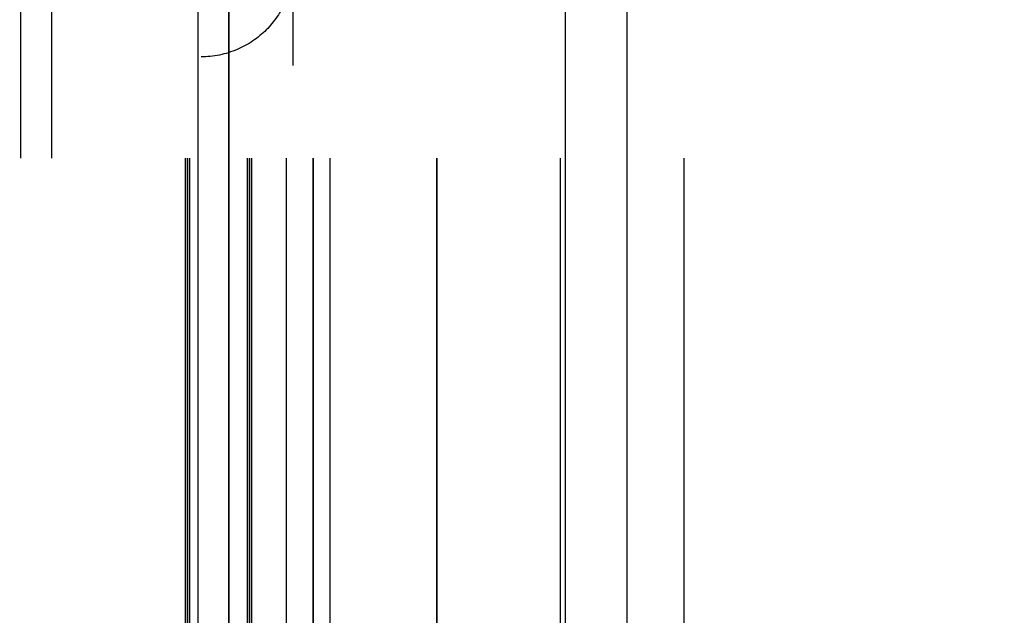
# Model space of a CAD drawing. Header units: millimetres. Extents: x -1690 to 192, y -898 to 54.
# Tile 127 of 256: x -1601 to -1580, y -72 to -59. Entities that reach past the tile are written whole.
import ezdxf

# ---------------------------------------------------------------- set-up
doc = ezdxf.new("R2010")
doc.units = ezdxf.units.MM
doc.header["$MEASUREMENT"] = 0
doc.layers.add('OVIDIO 186x93x72h', color=7, linetype='Continuous')

msp = doc.modelspace()

# ---------------------------------------------------------------- linework, layer by layer
at = {"layer": 'OVIDIO 186x93x72h', "extrusion": (-0.045678, 0.114881, 0.992329)}
for points in [[(1527.092, -508.775), (1527.092, -401.919)], [(1527.092, -401.919), (1527.092, -508.775)], [(1526.635, -401.919), (1526.635, -508.775)], [(1526.635, -508.775), (1526.635, -401.919)], [(1512.382, -494.811), (1512.382, -440.407)], [(1512.153, -495.028), (1512.153, -439.837)]]:
    msp.add_lwpolyline(points, dxfattribs=at)
at = {"layer": 'OVIDIO 186x93x72h'}
for points in [[(-1601.168, -61.765), (-1601.168, -40.527)], [(-1600.498, -40.527), (-1600.498, -61.765)], [(-1597.322, -47.265), (-1597.322, -110.514)], [(-1596.652, -110.514), (-1596.652, -47.265)], [(-1596.652, -47.265), (-1596.652, -110.514)], [(-1589.352, -48.193), (-1589.352, -422.092)], [(-1588.01, -48.193), (-1588.01, -422.092)], [(-1597.591, -96.765), (-1597.591, -61.765)], [(-1597.546, -96.765), (-1597.546, -61.765)], [(-1597.501, -61.765), (-1597.501, -96.765)], [(-1597.501, -96.765), (-1597.501, -61.765)], [(-1596.249, -61.765), (-1596.249, -96.765)], [(-1596.204, -96.765), (-1596.204, -61.765)], [(-1596.16, -61.765), (-1596.16, -96.765)], [(-1596.16, -96.765), (-1596.16, -61.765)], [(-1595.396, -96.765), (-1595.396, -61.765)], [(-1594.818, -96.765), (-1594.818, -61.765)], [(-1594.818, -61.765), (-1594.818, -96.765)], [(-1594.447, -96.765), (-1594.447, -61.765)], [(-1592.135, -61.765), (-1592.135, -96.765)], [(-1592.135, -96.765), (-1592.135, -61.765)], [(-1589.451, -75.975), (-1589.451, -61.765)], [(-1586.768, -75.975), (-1586.768, -61.765)]]:
    msp.add_lwpolyline(points, dxfattribs=at)
at = {"layer": 'OVIDIO 186x93x72h', "extrusion": (1, 0, 0)}
for points in [[(-40.527, 681.085), (-61.765, 681.085)], [(-47.265, 679.61), (-110.514, 679.61)], [(-110.514, 679.61), (-47.265, 679.61)]]:
    msp.add_lwpolyline(points, dxfattribs=at)
at = {"layer": 'OVIDIO 186x93x72h', "extrusion": (1, -2.56846e-05, -8.30777e-08)}
for points in [[(-41.812, 678.497), (-59.803, 678.439)], [(-59.808, 680.026), (-41.812, 680.084)], [(-59.803, 678.439), (-41.812, 678.497)], [(-41.812, 680.084), (-59.808, 680.026)], [(-94.802, 678.083), (-63.802, 678.183)], [(-63.802, 678.183), (-94.802, 678.083)], [(-94.8, 677.374), (-63.8, 677.474)], [(-63.797, 676.766), (-94.797, 676.665)], [(-94.797, 676.665), (-63.797, 676.766)]]:
    msp.add_lwpolyline(points, dxfattribs=at)
at = {"layer": 'OVIDIO 186x93x72h', "extrusion": (0, -1.53093e-05, 1)}
msp.add_lwpolyline([(-1595.263, -41.761), (-1595.263, -59.754)], dxfattribs=at)
at = {"layer": 'OVIDIO 186x93x72h', "extrusion": (-0.276089, -0.12261, 0.953279)}
for points in [[(-601.788, -1231.29), (-601.788, -1203.744)], [(-601.693, -1231.29), (-601.693, -1204.263)]]:
    msp.add_lwpolyline(points, dxfattribs=at)
at = {"layer": 'OVIDIO 186x93x72h', "extrusion": (0.894427, 0, -0.447214)}
for points in [[(-58.759, -66.138), (-58.166, -66.925), (-57.597, -67.732), (-57.051, -68.556), (-56.53, -69.396), (-56.034, -70.251), (-55.565, -71.12), (-55.122, -72.003), (-54.706, -72.896)], [(-54.706, -72.896), (-55.122, -72.003), (-55.565, -71.12), (-56.034, -70.251), (-56.53, -69.396), (-57.051, -68.556), (-57.597, -67.732), (-58.166, -66.925), (-58.759, -66.138)], [(-58.759, -66.138), (-58.166, -66.925), (-57.597, -67.732), (-57.051, -68.556), (-56.53, -69.396), (-56.034, -70.251), (-55.565, -71.12), (-55.122, -72.003), (-54.706, -72.896)], [(-72.765, -81.283), (-72.52, -81.286), (-72.274, -81.294), (-72.026, -81.308), (-71.776, -81.327), (-71.525, -81.353), (-71.272, -81.385), (-71.018, -81.422), (-70.763, -81.467), (-70.507, -81.517), (-70.251, -81.574), (-69.995, -81.637), (-69.738, -81.708), (-69.481, -81.784), (-69.225, -81.868), (-68.97, -81.958), (-68.716, -82.055), (-68.462, -82.159), (-68.211, -82.27), (-67.96, -82.387), (-67.712, -82.512), (-67.467, -82.643), (-67.223, -82.781), (-66.983, -82.925), (-66.745, -83.076), (-66.511, -83.233), (-66.281, -83.397), (-66.054, -83.567), (-65.831, -83.743), (-65.613, -83.925), (-65.399, -84.113), (-65.19, -84.306), (-64.986, -84.505), (-64.788, -84.709), (-64.594, -84.918), (-64.407, -85.131), (-64.225, -85.35), (-64.049, -85.572), (-63.879, -85.799), (-63.715, -86.029), (-63.558, -86.264), (-63.407, -86.501), (-63.262, -86.742), (-63.125, -86.985), (-62.993, -87.231), (-62.869, -87.479), (-62.752, -87.729), (-62.641, -87.981), (-62.537, -88.234), (-62.44, -88.488), (-62.35, -88.744), (-62.266, -89), (-62.189, -89.256), (-62.119, -89.513), (-62.056, -89.769), (-61.999, -90.026), (-61.948, -90.281), (-61.904, -90.536), (-61.866, -90.79), (-61.835, -91.043), (-61.809, -91.295), (-61.789, -91.544), (-61.776, -91.793), (-61.767, -92.039), (-61.765, -92.283)], [(-61.765, -92.283), (-61.767, -92.039), (-61.776, -91.793), (-61.789, -91.544), (-61.809, -91.295), (-61.835, -91.043), (-61.866, -90.79), (-61.904, -90.536), (-61.948, -90.281), (-61.999, -90.026), (-62.056, -89.769), (-62.119, -89.513), (-62.189, -89.256), (-62.266, -89), (-62.35, -88.744), (-62.44, -88.488), (-62.537, -88.234), (-62.641, -87.981), (-62.752, -87.729), (-62.869, -87.479), (-62.993, -87.231), (-63.125, -86.985), (-63.262, -86.742), (-63.407, -86.501), (-63.558, -86.264), (-63.715, -86.029), (-63.879, -85.799), (-64.049, -85.572), (-64.225, -85.35), (-64.407, -85.131), (-64.594, -84.918), (-64.788, -84.709), (-64.986, -84.505), (-65.19, -84.306), (-65.399, -84.113), (-65.613, -83.925), (-65.831, -83.743), (-66.054, -83.567), (-66.281, -83.397), (-66.511, -83.233), (-66.745, -83.076), (-66.983, -82.925), (-67.223, -82.781), (-67.467, -82.643), (-67.712, -82.512), (-67.96, -82.387), (-68.211, -82.27), (-68.462, -82.159), (-68.716, -82.055), (-68.97, -81.958), (-69.225, -81.868), (-69.481, -81.784), (-69.738, -81.708), (-69.995, -81.637), (-70.251, -81.574), (-70.507, -81.517), (-70.763, -81.467), (-71.018, -81.422), (-71.272, -81.385), (-71.525, -81.353), (-71.776, -81.327), (-72.026, -81.308), (-72.274, -81.294), (-72.52, -81.286), (-72.765, -81.283)], [(-61.765, -92.283), (-61.768, -92.018), (-61.777, -91.753), (-61.793, -91.487), (-61.816, -91.22), (-61.845, -90.953), (-61.881, -90.686), (-61.924, -90.419), (-61.973, -90.153), (-62.029, -89.887), (-62.091, -89.622), (-62.16, -89.358), (-62.236, -89.096), (-62.319, -88.836), (-62.408, -88.577), (-62.503, -88.321), (-62.605, -88.067), (-62.713, -87.816), (-62.827, -87.567), (-62.947, -87.322), (-63.073, -87.08), (-63.205, -86.842), (-63.342, -86.607), (-63.485, -86.377), (-63.633, -86.15), (-63.786, -85.928), (-63.944, -85.71), (-64.107, -85.497), (-64.275, -85.288), (-64.447, -85.085), (-64.623, -84.886), (-64.803, -84.693), (-64.986, -84.505), (-65.175, -84.321), (-65.368, -84.141), (-65.566, -83.965), (-65.77, -83.793), (-65.978, -83.626), (-66.192, -83.463), (-66.409, -83.305), (-66.632, -83.151), (-66.858, -83.003), (-67.089, -82.86), (-67.324, -82.723), (-67.562, -82.591), (-67.804, -82.465), (-68.049, -82.345), (-68.298, -82.231), (-68.549, -82.123), (-68.803, -82.021), (-69.059, -81.926), (-69.318, -81.837), (-69.578, -81.755), (-69.84, -81.679), (-70.104, -81.61), (-70.369, -81.547), (-70.634, -81.491), (-70.901, -81.442), (-71.168, -81.399), (-71.435, -81.364), (-71.702, -81.334), (-71.968, -81.312), (-72.235, -81.296), (-72.5, -81.286), (-72.765, -81.283)], [(-72.765, -81.283), (-72.52, -81.286), (-72.274, -81.294), (-72.026, -81.308), (-71.776, -81.327), (-71.525, -81.353), (-71.272, -81.385), (-71.018, -81.422), (-70.763, -81.467), (-70.507, -81.517), (-70.251, -81.574), (-69.995, -81.637), (-69.738, -81.708), (-69.481, -81.784), (-69.225, -81.868), (-68.97, -81.958), (-68.716, -82.055), (-68.462, -82.159), (-68.211, -82.27), (-67.96, -82.387), (-67.712, -82.512), (-67.467, -82.643), (-67.223, -82.781), (-66.983, -82.925), (-66.745, -83.076), (-66.511, -83.233), (-66.281, -83.397), (-66.054, -83.567), (-65.831, -83.743), (-65.613, -83.925), (-65.399, -84.113), (-65.19, -84.306), (-64.986, -84.505), (-64.788, -84.709), (-64.594, -84.918), (-64.407, -85.131), (-64.225, -85.35), (-64.049, -85.572), (-63.879, -85.799), (-63.715, -86.029), (-63.558, -86.264), (-63.407, -86.501), (-63.262, -86.742), (-63.125, -86.985), (-62.993, -87.231), (-62.869, -87.479), (-62.752, -87.729), (-62.641, -87.981), (-62.537, -88.234), (-62.44, -88.488), (-62.35, -88.744), (-62.266, -89), (-62.189, -89.256), (-62.119, -89.513), (-62.056, -89.769), (-61.999, -90.026), (-61.948, -90.281), (-61.904, -90.536), (-61.866, -90.79), (-61.835, -91.043), (-61.809, -91.295), (-61.789, -91.544), (-61.776, -91.793), (-61.767, -92.039), (-61.765, -92.283)], [(-61.765, -92.283), (-61.767, -92.039), (-61.776, -91.793), (-61.789, -91.544), (-61.809, -91.295), (-61.835, -91.043), (-61.866, -90.79), (-61.904, -90.536), (-61.948, -90.281), (-61.999, -90.026), (-62.056, -89.769), (-62.119, -89.513), (-62.189, -89.256), (-62.266, -89), (-62.35, -88.744), (-62.44, -88.488), (-62.537, -88.234), (-62.641, -87.981), (-62.752, -87.729), (-62.869, -87.479), (-62.993, -87.231), (-63.125, -86.985), (-63.262, -86.742), (-63.407, -86.501), (-63.558, -86.264), (-63.715, -86.029), (-63.879, -85.799), (-64.049, -85.572), (-64.225, -85.35), (-64.407, -85.131), (-64.594, -84.918), (-64.788, -84.709), (-64.986, -84.505), (-65.19, -84.306), (-65.399, -84.113), (-65.613, -83.925), (-65.831, -83.743), (-66.054, -83.567), (-66.281, -83.397), (-66.511, -83.233), (-66.745, -83.076), (-66.983, -82.925), (-67.223, -82.781), (-67.467, -82.643), (-67.712, -82.512), (-67.96, -82.387), (-68.211, -82.27), (-68.462, -82.159), (-68.716, -82.055), (-68.97, -81.958), (-69.225, -81.868), (-69.481, -81.784), (-69.738, -81.708), (-69.995, -81.637), (-70.251, -81.574), (-70.507, -81.517), (-70.763, -81.467), (-71.018, -81.422), (-71.272, -81.385), (-71.525, -81.353), (-71.776, -81.327), (-72.026, -81.308), (-72.274, -81.294), (-72.52, -81.286), (-72.765, -81.283)]]:
    msp.add_lwpolyline(points, dxfattribs=at)
at = {"layer": 'OVIDIO 186x93x72h', "extrusion": (-0.326394, -0.003049, 0.945229)}
for points in [[(44.858, -1286.903), (44.902, -1286.904), (44.947, -1286.906), (44.992, -1286.909), (45.037, -1286.913), (45.083, -1286.918), (45.129, -1286.925), (45.175, -1286.933), (45.221, -1286.942), (45.268, -1286.952), (45.314, -1286.963), (45.361, -1286.976), (45.407, -1286.99), (45.454, -1287.005), (45.5, -1287.022), (45.546, -1287.039), (45.593, -1287.059), (45.638, -1287.079), (45.684, -1287.101), (45.729, -1287.124), (45.774, -1287.148), (45.818, -1287.174), (45.862, -1287.201), (45.906, -1287.229), (45.949, -1287.258), (45.991, -1287.289), (46.033, -1287.321), (46.074, -1287.354), (46.114, -1287.388), (46.153, -1287.424), (46.192, -1287.46), (46.229, -1287.498), (46.266, -1287.536), (46.302, -1287.576), (46.336, -1287.617), (46.37, -1287.658), (46.403, -1287.7), (46.434, -1287.743), (46.465, -1287.787), (46.494, -1287.832), (46.522, -1287.877), (46.549, -1287.923), (46.575, -1287.97), (46.6, -1288.017), (46.623, -1288.064), (46.645, -1288.112), (46.666, -1288.161), (46.686, -1288.209), (46.704, -1288.258), (46.721, -1288.307), (46.737, -1288.357), (46.752, -1288.406), (46.765, -1288.455), (46.778, -1288.505), (46.789, -1288.554), (46.799, -1288.604), (46.807, -1288.653), (46.815, -1288.702), (46.821, -1288.751), (46.826, -1288.8), (46.831, -1288.848), (46.834, -1288.896), (46.836, -1288.944), (46.837, -1288.991), (46.837, -1289.038)], [(46.837, -1289.038), (46.837, -1288.991), (46.836, -1288.944), (46.834, -1288.896), (46.831, -1288.848), (46.826, -1288.8), (46.821, -1288.751), (46.815, -1288.702), (46.807, -1288.653), (46.799, -1288.604), (46.789, -1288.554), (46.778, -1288.505), (46.765, -1288.455), (46.752, -1288.406), (46.737, -1288.357), (46.721, -1288.307), (46.704, -1288.258), (46.686, -1288.209), (46.666, -1288.161), (46.645, -1288.112), (46.623, -1288.064), (46.6, -1288.017), (46.575, -1287.97), (46.549, -1287.923), (46.522, -1287.877), (46.494, -1287.832), (46.465, -1287.787), (46.434, -1287.743), (46.403, -1287.7), (46.37, -1287.658), (46.336, -1287.617), (46.302, -1287.576), (46.266, -1287.536), (46.229, -1287.498), (46.192, -1287.46), (46.153, -1287.424), (46.114, -1287.388), (46.074, -1287.354), (46.033, -1287.321), (45.991, -1287.289), (45.949, -1287.258), (45.906, -1287.229), (45.862, -1287.201), (45.818, -1287.174), (45.774, -1287.148), (45.729, -1287.124), (45.684, -1287.101), (45.638, -1287.079), (45.593, -1287.059), (45.546, -1287.039), (45.5, -1287.022), (45.454, -1287.005), (45.407, -1286.99), (45.361, -1286.976), (45.314, -1286.963), (45.268, -1286.952), (45.221, -1286.942), (45.175, -1286.933), (45.129, -1286.925), (45.083, -1286.918), (45.037, -1286.913), (44.992, -1286.909), (44.947, -1286.906), (44.902, -1286.904), (44.858, -1286.903)], [(46.842, -1288.52), (46.842, -1288.473), (46.841, -1288.426), (46.839, -1288.378), (46.836, -1288.33), (46.832, -1288.282), (46.826, -1288.233), (46.82, -1288.184), (46.812, -1288.135), (46.804, -1288.086), (46.794, -1288.036), (46.783, -1287.987), (46.77, -1287.938), (46.757, -1287.888), (46.742, -1287.839), (46.726, -1287.789), (46.709, -1287.74), (46.691, -1287.691), (46.671, -1287.643), (46.65, -1287.594), (46.628, -1287.546), (46.605, -1287.499), (46.58, -1287.452), (46.554, -1287.405), (46.527, -1287.359), (46.499, -1287.314), (46.47, -1287.269), (46.439, -1287.226), (46.408, -1287.182), (46.375, -1287.14), (46.341, -1287.099), (46.307, -1287.058), (46.271, -1287.019), (46.234, -1286.98), (46.197, -1286.942), (46.158, -1286.906), (46.119, -1286.871), (46.079, -1286.836), (46.038, -1286.803), (45.996, -1286.771), (45.954, -1286.741), (45.911, -1286.711), (45.868, -1286.683), (45.824, -1286.656), (45.779, -1286.63), (45.734, -1286.606), (45.689, -1286.583), (45.643, -1286.561), (45.598, -1286.541), (45.552, -1286.522), (45.505, -1286.504), (45.459, -1286.487), (45.412, -1286.472), (45.366, -1286.458), (45.319, -1286.445), (45.273, -1286.434), (45.227, -1286.424), (45.18, -1286.415), (45.134, -1286.407), (45.088, -1286.401), (45.043, -1286.395), (44.997, -1286.391), (44.952, -1286.388), (44.907, -1286.386), (44.863, -1286.385)], [(44.863, -1286.385), (44.907, -1286.386), (44.952, -1286.388), (44.997, -1286.391), (45.043, -1286.395), (45.088, -1286.401), (45.134, -1286.407), (45.18, -1286.415), (45.227, -1286.424), (45.273, -1286.434), (45.319, -1286.445), (45.366, -1286.458), (45.412, -1286.472), (45.459, -1286.487), (45.505, -1286.504), (45.552, -1286.522), (45.598, -1286.541), (45.643, -1286.561), (45.689, -1286.583), (45.734, -1286.606), (45.779, -1286.63), (45.824, -1286.656), (45.868, -1286.683), (45.911, -1286.711), (45.954, -1286.741), (45.996, -1286.771), (46.038, -1286.803), (46.079, -1286.836), (46.119, -1286.871), (46.158, -1286.906), (46.197, -1286.942), (46.234, -1286.98), (46.271, -1287.019), (46.307, -1287.058), (46.341, -1287.099), (46.375, -1287.14), (46.408, -1287.182), (46.439, -1287.226), (46.47, -1287.269), (46.499, -1287.314), (46.527, -1287.359), (46.554, -1287.405), (46.58, -1287.452), (46.605, -1287.499), (46.628, -1287.546), (46.65, -1287.594), (46.671, -1287.643), (46.691, -1287.691), (46.709, -1287.74), (46.726, -1287.789), (46.742, -1287.839), (46.757, -1287.888), (46.77, -1287.938), (46.783, -1287.987), (46.794, -1288.036), (46.804, -1288.086), (46.812, -1288.135), (46.82, -1288.184), (46.826, -1288.233), (46.832, -1288.282), (46.836, -1288.33), (46.839, -1288.378), (46.841, -1288.426), (46.842, -1288.473), (46.842, -1288.52)], [(48.807, -1292.028), (48.763, -1292.027), (48.718, -1292.026), (48.673, -1292.023), (48.628, -1292.019), (48.582, -1292.013), (48.536, -1292.007), (48.49, -1292), (48.444, -1291.991), (48.397, -1291.982), (48.351, -1291.971), (48.304, -1291.959), (48.258, -1291.946), (48.211, -1291.931), (48.165, -1291.916), (48.119, -1291.899), (48.072, -1291.881), (48.027, -1291.861), (47.981, -1291.841), (47.936, -1291.819), (47.891, -1291.796), (47.846, -1291.772), (47.802, -1291.746), (47.759, -1291.719), (47.716, -1291.692), (47.674, -1291.663), (47.632, -1291.632), (47.591, -1291.601), (47.551, -1291.569), (47.512, -1291.535), (47.473, -1291.501), (47.436, -1291.465), (47.399, -1291.429), (47.363, -1291.391), (47.328, -1291.353), (47.295, -1291.314), (47.262, -1291.274), (47.23, -1291.233), (47.2, -1291.191), (47.17, -1291.149), (47.142, -1291.106), (47.115, -1291.063), (47.089, -1291.019), (47.065, -1290.974), (47.041, -1290.929), (47.019, -1290.884), (46.998, -1290.838), (46.979, -1290.792), (46.96, -1290.746), (46.943, -1290.7), (46.927, -1290.653), (46.912, -1290.606), (46.899, -1290.56), (46.887, -1290.513), (46.876, -1290.466), (46.866, -1290.419), (46.857, -1290.373), (46.849, -1290.326), (46.843, -1290.28), (46.838, -1290.234), (46.833, -1290.188), (46.83, -1290.143), (46.828, -1290.098), (46.827, -1290.053), (46.827, -1290.009)], [(46.827, -1290.009), (46.827, -1290.053), (46.828, -1290.098), (46.83, -1290.143), (46.833, -1290.188), (46.838, -1290.234), (46.843, -1290.28), (46.849, -1290.326), (46.857, -1290.373), (46.866, -1290.419), (46.876, -1290.466), (46.887, -1290.513), (46.899, -1290.56), (46.912, -1290.606), (46.927, -1290.653), (46.943, -1290.7), (46.96, -1290.746), (46.979, -1290.792), (46.998, -1290.838), (47.019, -1290.884), (47.041, -1290.929), (47.065, -1290.974), (47.089, -1291.019), (47.115, -1291.063), (47.142, -1291.106), (47.17, -1291.149), (47.2, -1291.191), (47.23, -1291.233), (47.262, -1291.274), (47.295, -1291.314), (47.328, -1291.353), (47.363, -1291.391), (47.399, -1291.429), (47.436, -1291.465), (47.473, -1291.501), (47.512, -1291.535), (47.551, -1291.569), (47.591, -1291.601), (47.632, -1291.632), (47.674, -1291.663), (47.716, -1291.692), (47.759, -1291.719), (47.802, -1291.746), (47.846, -1291.772), (47.891, -1291.796), (47.936, -1291.819), (47.981, -1291.841), (48.027, -1291.861), (48.072, -1291.881), (48.119, -1291.899), (48.165, -1291.916), (48.211, -1291.931), (48.258, -1291.946), (48.304, -1291.959), (48.351, -1291.971), (48.397, -1291.982), (48.444, -1291.991), (48.49, -1292), (48.536, -1292.007), (48.582, -1292.013), (48.628, -1292.019), (48.673, -1292.023), (48.718, -1292.026), (48.763, -1292.027), (48.807, -1292.028)], [(46.827, -1290.009), (46.827, -1290.059), (46.829, -1290.109), (46.831, -1290.159), (46.835, -1290.209), (46.84, -1290.259), (46.847, -1290.309), (46.855, -1290.359), (46.864, -1290.409), (46.874, -1290.458), (46.885, -1290.507), (46.898, -1290.556), (46.912, -1290.604), (46.927, -1290.652), (46.943, -1290.699), (46.96, -1290.746), (46.979, -1290.792), (46.998, -1290.838), (47.019, -1290.883), (47.04, -1290.927), (47.063, -1290.971), (47.087, -1291.014), (47.111, -1291.056), (47.136, -1291.097), (47.163, -1291.137), (47.19, -1291.177), (47.218, -1291.216), (47.246, -1291.253), (47.275, -1291.29), (47.305, -1291.326), (47.336, -1291.361), (47.367, -1291.395), (47.399, -1291.429), (47.431, -1291.461), (47.465, -1291.493), (47.499, -1291.524), (47.535, -1291.555), (47.571, -1291.585), (47.608, -1291.614), (47.646, -1291.643), (47.685, -1291.671), (47.725, -1291.698), (47.766, -1291.724), (47.808, -1291.749), (47.85, -1291.774), (47.893, -1291.797), (47.937, -1291.82), (47.982, -1291.841), (48.027, -1291.861), (48.073, -1291.881), (48.119, -1291.899), (48.166, -1291.916), (48.214, -1291.932), (48.262, -1291.947), (48.31, -1291.96), (48.359, -1291.973), (48.408, -1291.984), (48.457, -1291.994), (48.507, -1292.003), (48.557, -1292.01), (48.607, -1292.016), (48.657, -1292.021), (48.707, -1292.025), (48.757, -1292.027), (48.807, -1292.028)], [(46.827, -1290.009), (46.827, -1290.053), (46.828, -1290.098), (46.83, -1290.143), (46.833, -1290.188), (46.838, -1290.234), (46.843, -1290.28), (46.849, -1290.326), (46.857, -1290.373), (46.866, -1290.419), (46.876, -1290.466), (46.887, -1290.513), (46.899, -1290.56), (46.912, -1290.606), (46.927, -1290.653), (46.943, -1290.7), (46.96, -1290.746), (46.979, -1290.792), (46.998, -1290.838), (47.019, -1290.884), (47.041, -1290.929), (47.065, -1290.974), (47.089, -1291.019), (47.115, -1291.063), (47.142, -1291.106), (47.17, -1291.149), (47.2, -1291.191), (47.23, -1291.233), (47.262, -1291.274), (47.295, -1291.314), (47.328, -1291.353), (47.363, -1291.391), (47.399, -1291.429), (47.436, -1291.465), (47.473, -1291.501), (47.512, -1291.535), (47.551, -1291.569), (47.591, -1291.601), (47.632, -1291.632), (47.674, -1291.663), (47.716, -1291.692), (47.759, -1291.719), (47.802, -1291.746), (47.846, -1291.772), (47.891, -1291.796), (47.936, -1291.819), (47.981, -1291.841), (48.027, -1291.861), (48.072, -1291.881), (48.119, -1291.899), (48.165, -1291.916), (48.211, -1291.931), (48.258, -1291.946), (48.304, -1291.959), (48.351, -1291.971), (48.397, -1291.982), (48.444, -1291.991), (48.49, -1292), (48.536, -1292.007), (48.582, -1292.013), (48.628, -1292.019), (48.673, -1292.023), (48.718, -1292.026), (48.763, -1292.027), (48.807, -1292.028)], [(48.807, -1292.028), (48.763, -1292.027), (48.718, -1292.026), (48.673, -1292.023), (48.628, -1292.019), (48.582, -1292.013), (48.536, -1292.007), (48.49, -1292), (48.444, -1291.991), (48.397, -1291.982), (48.351, -1291.971), (48.304, -1291.959), (48.258, -1291.946), (48.211, -1291.931), (48.165, -1291.916), (48.119, -1291.899), (48.072, -1291.881), (48.027, -1291.861), (47.981, -1291.841), (47.936, -1291.819), (47.891, -1291.796), (47.846, -1291.772), (47.802, -1291.746), (47.759, -1291.719), (47.716, -1291.692), (47.674, -1291.663), (47.632, -1291.632), (47.591, -1291.601), (47.551, -1291.569), (47.512, -1291.535), (47.473, -1291.501), (47.436, -1291.465), (47.399, -1291.429), (47.363, -1291.391), (47.328, -1291.353), (47.295, -1291.314), (47.262, -1291.274), (47.23, -1291.233), (47.2, -1291.191), (47.17, -1291.149), (47.142, -1291.106), (47.115, -1291.063), (47.089, -1291.019), (47.065, -1290.974), (47.041, -1290.929), (47.019, -1290.884), (46.998, -1290.838), (46.979, -1290.792), (46.96, -1290.746), (46.943, -1290.7), (46.927, -1290.653), (46.912, -1290.606), (46.899, -1290.56), (46.887, -1290.513), (46.876, -1290.466), (46.866, -1290.419), (46.857, -1290.373), (46.849, -1290.326), (46.843, -1290.28), (46.838, -1290.234), (46.833, -1290.188), (46.83, -1290.143), (46.828, -1290.098), (46.827, -1290.053), (46.827, -1290.009)]]:
    msp.add_lwpolyline(points, dxfattribs=at)
at = {"layer": 'OVIDIO 186x93x72h', "extrusion": (-1.55701e-05, -0.003235, 0.999995)}
msp.add_lwpolyline([(-1595.252, -57.567), (-1595.253, -57.617), (-1595.255, -57.667), (-1595.258, -57.717), (-1595.263, -57.768), (-1595.268, -57.818), (-1595.275, -57.868), (-1595.283, -57.917), (-1595.293, -57.967), (-1595.304, -58.016), (-1595.315, -58.065), (-1595.329, -58.114), (-1595.343, -58.162), (-1595.358, -58.209), (-1595.375, -58.256), (-1595.393, -58.303), (-1595.412, -58.349), (-1595.432, -58.395), (-1595.453, -58.439), (-1595.475, -58.483), (-1595.498, -58.527), (-1595.522, -58.569), (-1595.547, -58.611), (-1595.573, -58.652), (-1595.599, -58.692), (-1595.627, -58.732), (-1595.655, -58.77), (-1595.684, -58.808), (-1595.713, -58.844), (-1595.744, -58.88), (-1595.775, -58.915), (-1595.806, -58.948), (-1595.838, -58.981), (-1595.871, -59.013), (-1595.905, -59.045), (-1595.94, -59.076), (-1595.975, -59.106), (-1596.012, -59.136), (-1596.049, -59.165), (-1596.088, -59.193), (-1596.127, -59.22), (-1596.167, -59.247), (-1596.208, -59.273), (-1596.25, -59.298), (-1596.293, -59.322), (-1596.336, -59.345), (-1596.38, -59.367), (-1596.425, -59.388), (-1596.47, -59.408), (-1596.516, -59.427), (-1596.563, -59.444), (-1596.61, -59.461), (-1596.658, -59.477), (-1596.706, -59.491), (-1596.755, -59.504), (-1596.804, -59.516), (-1596.853, -59.527), (-1596.902, -59.536), (-1596.952, -59.544), (-1597.002, -59.551), (-1597.052, -59.557), (-1597.102, -59.561), (-1597.152, -59.564), (-1597.202, -59.566), (-1597.253, -59.567)], dxfattribs=at)
at = {"layer": 'OVIDIO 186x93x72h', "extrusion": (1, -5.03618e-08, 1.557e-05)}
for points in [[(-59.762, 678.464), (-59.767, 680.05)], [(-59.767, 680.05), (-59.762, 678.464)], [(-61.175, 678.257), (-61.181, 679.844)]]:
    msp.add_lwpolyline(points, dxfattribs=at)
at = {"layer": 'OVIDIO 186x93x72h', "extrusion": (0, 1, 0)}
for points in [[(1599.827, 681.085), (1601.168, 678.402)], [(1597.591, 676.613), (1601.168, 678.402)], [(1601.168, 678.402), (1599.827, 681.085)], [(1596.83, 677.91), (1600.498, 679.744)], [(1599.827, 681.085), (1596.249, 679.297)], [(1599.335, 677.485), (1597.993, 680.169)], [(1597.501, 676.569), (1597.591, 676.613)], [(1597.591, 676.613), (1597.501, 676.569)], [(1596.16, 679.252), (1597.501, 676.569)], [(1597.501, 676.569), (1597.421, 676.53), (1597.34, 676.492), (1597.257, 676.457), (1597.172, 676.422), (1597.087, 676.39), (1596.999, 676.359), (1596.91, 676.33), (1596.82, 676.303), (1596.729, 676.278), (1596.636, 676.254), (1596.543, 676.233), (1596.448, 676.214), (1596.352, 676.198), (1596.255, 676.183), (1596.157, 676.171), (1596.059, 676.161), (1595.959, 676.154), (1595.86, 676.149), (1595.759, 676.147), (1595.658, 676.147), (1595.557, 676.149), (1595.455, 676.155), (1595.354, 676.162), (1595.252, 676.173), (1595.15, 676.186), (1595.049, 676.202), (1594.947, 676.22), (1594.846, 676.241), (1594.746, 676.265), (1594.645, 676.291), (1594.546, 676.32), (1594.447, 676.352), (1594.35, 676.386), (1594.253, 676.422), (1594.157, 676.461), (1594.062, 676.503), (1593.969, 676.546), (1593.877, 676.592), (1593.786, 676.641), (1593.697, 676.691), (1593.609, 676.744), (1593.523, 676.799), (1593.439, 676.855), (1593.356, 676.914), (1593.275, 676.975), (1593.196, 677.037), (1593.119, 677.101), (1593.044, 677.166), (1592.971, 677.233), (1592.9, 677.301), (1592.832, 677.371), (1592.765, 677.442), (1592.7, 677.514), (1592.638, 677.587), (1592.578, 677.661), (1592.52, 677.736), (1592.464, 677.812), (1592.41, 677.889), (1592.359, 677.966), (1592.31, 678.043), (1592.263, 678.121), (1592.218, 678.2), (1592.175, 678.278), (1592.135, 678.357)], [(1592.135, 678.357), (1592.175, 678.278), (1592.218, 678.2), (1592.263, 678.121), (1592.31, 678.043), (1592.359, 677.966), (1592.41, 677.889), (1592.464, 677.812), (1592.52, 677.736), (1592.578, 677.661), (1592.638, 677.587), (1592.7, 677.514), (1592.765, 677.442), (1592.832, 677.371), (1592.9, 677.301), (1592.971, 677.233), (1593.044, 677.166), (1593.119, 677.101), (1593.196, 677.037), (1593.275, 676.975), (1593.356, 676.914), (1593.439, 676.855), (1593.523, 676.799), (1593.609, 676.744), (1593.697, 676.691), (1593.786, 676.641), (1593.877, 676.592), (1593.969, 676.546), (1594.062, 676.503), (1594.157, 676.461), (1594.253, 676.422), (1594.35, 676.386), (1594.447, 676.352), (1594.546, 676.32), (1594.645, 676.291), (1594.746, 676.265), (1594.846, 676.241), (1594.947, 676.22), (1595.049, 676.202), (1595.15, 676.186), (1595.252, 676.173), (1595.354, 676.162), (1595.455, 676.155), (1595.557, 676.149), (1595.658, 676.147), (1595.759, 676.147), (1595.86, 676.149), (1595.959, 676.154), (1596.059, 676.161), (1596.157, 676.171), (1596.255, 676.183), (1596.352, 676.198), (1596.448, 676.214), (1596.543, 676.233), (1596.636, 676.254), (1596.729, 676.278), (1596.82, 676.303), (1596.91, 676.33), (1596.999, 676.359), (1597.087, 676.39), (1597.172, 676.422), (1597.257, 676.457), (1597.34, 676.492), (1597.421, 676.53), (1597.501, 676.569)], [(1597.501, 676.569), (1596.16, 679.252)], [(1593.508, 676.808), (1596.607, 678.357)], [(1596.249, 679.297), (1596.16, 679.252)], [(1596.16, 679.252), (1596.249, 679.297)], [(1594.818, 679.699), (1594.828, 679.679), (1594.839, 679.66), (1594.85, 679.64), (1594.862, 679.621), (1594.874, 679.601), (1594.887, 679.582), (1594.9, 679.563), (1594.914, 679.544), (1594.929, 679.525), (1594.944, 679.507), (1594.959, 679.488), (1594.976, 679.47), (1594.992, 679.453), (1595.009, 679.435), (1595.027, 679.418), (1595.045, 679.401), (1595.064, 679.385), (1595.083, 679.369), (1595.103, 679.353), (1595.123, 679.338), (1595.144, 679.324), (1595.165, 679.309), (1595.187, 679.296), (1595.208, 679.283), (1595.231, 679.27), (1595.253, 679.258), (1595.276, 679.246), (1595.3, 679.235), (1595.324, 679.225), (1595.347, 679.215), (1595.372, 679.206), (1595.396, 679.198), (1595.421, 679.19), (1595.446, 679.183), (1595.471, 679.176), (1595.496, 679.17), (1595.521, 679.165), (1595.546, 679.16), (1595.572, 679.156), (1595.597, 679.153), (1595.623, 679.15), (1595.648, 679.148), (1595.673, 679.147), (1595.699, 679.146), (1595.724, 679.146), (1595.749, 679.147), (1595.774, 679.148), (1595.799, 679.15), (1595.824, 679.153), (1595.848, 679.156), (1595.872, 679.159), (1595.896, 679.163), (1595.92, 679.168), (1595.943, 679.173), (1595.967, 679.179), (1595.989, 679.185), (1596.012, 679.192), (1596.034, 679.199), (1596.056, 679.207), (1596.077, 679.215), (1596.099, 679.224), (1596.119, 679.233), (1596.14, 679.242), (1596.16, 679.252)], [(1596.16, 679.252), (1596.14, 679.242), (1596.119, 679.233), (1596.099, 679.224), (1596.077, 679.215), (1596.056, 679.207), (1596.034, 679.199), (1596.012, 679.192), (1595.989, 679.185), (1595.967, 679.179), (1595.943, 679.173), (1595.92, 679.168), (1595.896, 679.163), (1595.872, 679.159), (1595.848, 679.156), (1595.824, 679.153), (1595.799, 679.15), (1595.774, 679.148), (1595.749, 679.147), (1595.724, 679.146), (1595.699, 679.146), (1595.673, 679.147), (1595.648, 679.148), (1595.623, 679.15), (1595.597, 679.153), (1595.572, 679.156), (1595.546, 679.16), (1595.521, 679.165), (1595.496, 679.17), (1595.471, 679.176), (1595.446, 679.183), (1595.421, 679.19), (1595.396, 679.198), (1595.372, 679.206), (1595.347, 679.215), (1595.324, 679.225), (1595.3, 679.235), (1595.276, 679.246), (1595.253, 679.258), (1595.231, 679.27), (1595.208, 679.283), (1595.187, 679.296), (1595.165, 679.309), (1595.144, 679.324), (1595.123, 679.338), (1595.103, 679.353), (1595.083, 679.369), (1595.064, 679.385), (1595.045, 679.401), (1595.027, 679.418), (1595.009, 679.435), (1594.992, 679.453), (1594.976, 679.47), (1594.959, 679.488), (1594.944, 679.507), (1594.929, 679.525), (1594.914, 679.544), (1594.9, 679.563), (1594.887, 679.582), (1594.874, 679.601), (1594.862, 679.621), (1594.85, 679.64), (1594.839, 679.66), (1594.828, 679.679), (1594.818, 679.699)], [(1593.923, 679.252), (1595.473, 676.153)], [(1589.004, 691.327), (1594.818, 679.699)], [(1592.135, 678.357), (1594.818, 679.699)], [(1594.818, 679.699), (1589.004, 691.327)], [(1594.818, 679.699), (1592.135, 678.357)], [(1587.663, 690.656), (1593.476, 679.028)], [(1586.321, 689.985), (1592.135, 678.357)], [(1592.135, 678.357), (1586.321, 689.985)], [(1589.228, 684.171), (1591.911, 685.513)], [(1586.321, 689.985), (1589.004, 691.327)], [(1589.004, 691.327), (1586.321, 689.985)], [(1582.842, 696.942), (1585.526, 698.284)]]:
    msp.add_lwpolyline(points, dxfattribs=at)
at = {"layer": 'OVIDIO 186x93x72h', "extrusion": (-0.000995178, 0.999995, 0.002882)}
for points in [[(1598.731, 679.013), (1598.241, 677.596)], [(1598.241, 677.596), (1598.731, 679.013)], [(1597.538, 677.838), (1598.027, 679.256)], [(1600.068, 678.552), (1599.578, 677.134)], [(1600.623, 678.36), (1600.133, 676.942)], [(1600.133, 676.942), (1600.623, 678.36)]]:
    msp.add_lwpolyline(points, dxfattribs=at)
at = {"layer": 'OVIDIO 186x93x72h', "extrusion": (0.001021, 0.999999, 0.000352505)}
for points in [[(1598.606, 678.865), (1597.199, 679.351)], [(1597.199, 679.351), (1598.606, 678.865)], [(1598.361, 678.156), (1597.199, 678.557)], [(1597.199, 677.764), (1598.116, 677.447)], [(1598.116, 677.447), (1597.199, 677.764)]]:
    msp.add_lwpolyline(points, dxfattribs=at)
at = {"layer": 'OVIDIO 186x93x72h', "extrusion": (1, -5.03615e-08, 1.55699e-05)}
for points in [[(-61.76, 677.767), (-61.765, 679.353)], [(-61.765, 679.353), (-61.76, 677.767)]]:
    msp.add_lwpolyline(points, dxfattribs=at)

doc.saveas('drawing.dxf')
